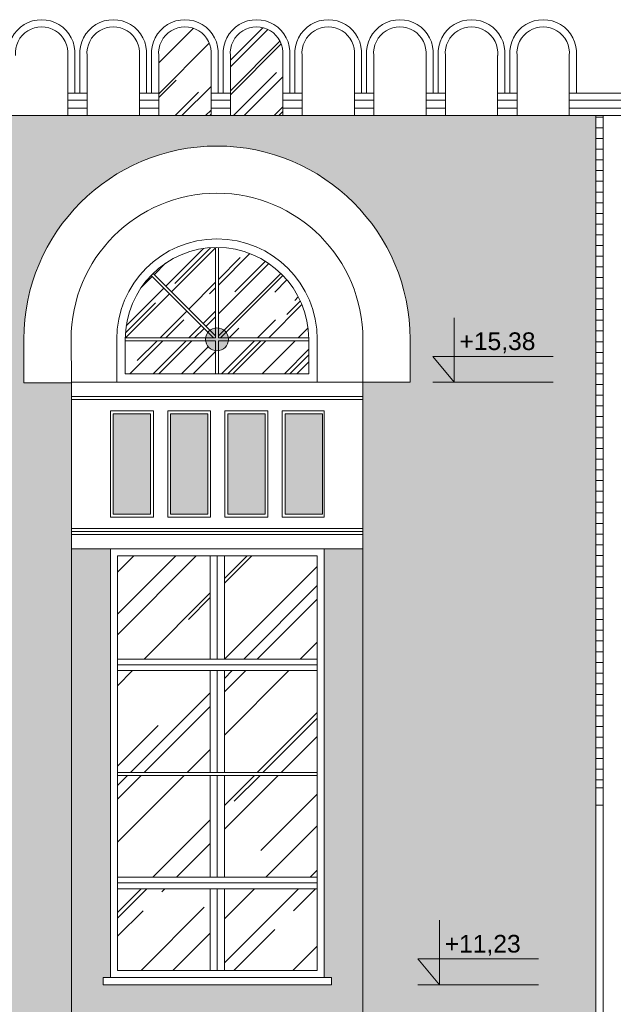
# Model space of a CAD drawing. Header units: millimetres. Extents: x -5254 to 173417, y -28809 to -6400.
# Tile 194 of 256: x 130181 to 130595, y -11438 to -10751. Entities that reach past the tile are written whole.
import ezdxf

# ---------------------------------------------------------------- set-up
doc = ezdxf.new("R2010")
doc.units = ezdxf.units.MM
for name, color, linetype, lineweight in [('mre_cegła', 7, 'Continuous', 5), ('mre_cienka', 7, 'Continuous', 15), ('mre_cienkie', 7, 'Continuous', 9), ('mre_drewno', 7, 'Continuous', 9), ('mre_koty', 7, 'Continuous', 13), ('mre_szyby', 7, 'Continuous', 13), ('mre_ściany', 7, 'Continuous', 20)]:
    doc.layers.add(name, color=color, linetype=linetype, lineweight=lineweight)
doc.styles.add('TABELKA', font='arial.ttf')
pattern_1 = [(45, (103332.984, -13352.699), (21.552615, 57.47364), [381, -50.8, 127, -25.4]), (45, (103347.89, -13319.83), (-41.847994, 5.92697), [76.2, -8.382, 152.4, -19.05]), (45, (103326.698, -13328.452), (81.36112, 105.428207), [203.2, -35.56, 101.6, -25.4])]
pattern_2 = [(0, (103332.984, -13352.699), (0, 7.451598), []), (90, (103332.984, -13352.699), (-11.176, 7.451598), [7.451598, -7.451598])]

# ---------------------------------------------------------------- blocks, each defined once
blk = doc.blocks.new('KOTA')
at = {"color": 0}
for p, q in [((0, 0), (0, 50)), ((-16.57, 20), (76.79, 20)), ((-16.57, 20), (0, 0))]:
    blk.add_line(p, q, dxfattribs=at)
at = {"color": 0, "style": 'TABELKA', "flags": 4}
blk.add_attdef('POZIOM', (1.41, 25), '', height=13.67, rotation=360, dxfattribs=at)

msp = doc.modelspace()

# ---------------------------------------------------------------- hatches: boundary and pattern name
at = {"layer": 'mre_cegła'}
h = msp.add_hatch(dxfattribs=at)
h.set_pattern_fill('AR-BRSTD', color=256, scale=0.11)
h.set_pattern_definition(pattern_2)
h.paths.add_polyline_path([(130041.35, -11298.63), (128879.35, -11298.63), (128879.35, -11806.13), (129286.16, -11806.13), (129271.25, -11788.13), (129286.16, -11788.13), (129286.16, -11806.13), (130041.35, -11806.13)])
h.paths.add_polyline_path([(129647.94, -11488.27), (129647.94, -11513.24), (129637.94, -11513.24), (129637.94, -11705.13), (129647.44, -11705.13), (129647.44, -11726.13), (129622.94, -11726.13), (129622.94, -11720.13), (129612.85, -11720.13), (129607.85, -11720.13), (129471.85, -11720.13), (129466.94, -11720.13), (129456.94, -11720.13), (129456.94, -11726.13), (129432.44, -11726.13), (129432.44, -11705.13), (129441.94, -11705.13), (129441.94, -11513.24), (129431.94, -11513.24), (129431.94, -11488.27, -0.343883)], flags=16)
h.paths.add_polyline_path([(129622.85, -11513.17), (129622.85, -11513.24, 0.326659), (129456.85, -11513.24), (129456.85, -11513.31, -0.32666)], flags=0)
h.paths.add_polyline_path([(129607.85, -11521.13), (129607.85, -11715.13), (129471.85, -11715.13), (129471.85, -11521.13, -0.294118)], flags=0)
h.paths.add_polyline_path([(129275.94, -11488.27), (129275.94, -11513.24), (129265.94, -11513.24), (129265.94, -11705.13), (129275.44, -11705.13), (129275.44, -11726.13), (129250.94, -11726.13), (129250.94, -11720.13), (129240.85, -11720.13), (129235.85, -11720.13), (129099.85, -11720.13), (129094.94, -11720.13), (129084.94, -11720.13), (129084.94, -11726.13), (129060.44, -11726.13), (129060.44, -11705.13), (129069.94, -11705.13), (129069.94, -11513.24), (129059.94, -11513.24), (129059.94, -11488.27, -0.343883)], flags=16)
h.paths.add_polyline_path([(129534.85, -11576.41), (129544.85, -11576.41), (129544.85, -11578.41), (129534.85, -11578.41)], flags=0)
h.paths.add_polyline_path([(129250.85, -11513.24, 0.326659), (129084.85, -11513.24), (129084.85, -11513.31, -0.32666), (129250.85, -11513.17)], flags=0)
h.paths.add_polyline_path([(129235.85, -11521.13), (129235.85, -11715.13), (129099.85, -11715.13), (129099.85, -11521.13, -0.294118)], flags=0)
h.paths.add_polyline_path([(129544.85, -11588.41), (129544.85, -11590.41), (129534.85, -11590.41), (129534.85, -11588.41)], flags=0)
h.paths.add_polyline_path([(129172.85, -11576.41), (129172.85, -11578.41), (129162.85, -11578.41), (129162.85, -11576.41)], flags=0)
h.paths.add_polyline_path([(129172.85, -11588.41), (129172.85, -11590.41), (129162.85, -11590.41), (129162.85, -11588.41)], flags=0)
h.paths.add_polyline_path([(129293.72, -11720.13), (129278.81, -11702.13), (129293.72, -11702.13)], flags=16)
h.paths.add_polyline_path([(129801.94, -11488.27, -0.343883), (130017.94, -11488.27), (130017.94, -11513.24), (130007.94, -11513.24), (130007.94, -11705.13), (130017.44, -11705.13), (130017.44, -11726.13), (129992.94, -11726.13), (129992.94, -11720.13), (129982.85, -11720.13), (129977.85, -11720.13), (129841.85, -11720.13), (129836.94, -11720.13), (129826.94, -11720.13), (129826.94, -11726.13), (129802.44, -11726.13), (129802.44, -11705.13), (129811.94, -11705.13), (129811.94, -11513.24), (129801.94, -11513.24)], flags=16)
h.paths.add_polyline_path([(129992.85, -11513.17), (129992.85, -11513.24, 0.326659), (129826.85, -11513.24), (129826.85, -11513.31, -0.32666)], flags=0)
h.paths.add_polyline_path([(129841.85, -11521.13, -0.294118), (129977.85, -11521.13), (129977.85, -11715.13), (129841.85, -11715.13)], flags=0)
h.paths.add_polyline_path([(129914.85, -11576.41), (129914.85, -11578.41), (129904.85, -11578.41), (129904.85, -11576.41)], flags=0)
h.paths.add_polyline_path([(129914.85, -11588.41), (129914.85, -11590.41), (129904.85, -11590.41), (129904.85, -11588.41)], flags=0)
h.paths.add_polyline_path([(131786.85, -11298.63), (130602.85, -11298.63), (130602.85, -11806.13), (131786.85, -11806.13)])
h.paths.add_polyline_path([(130864.44, -11488.27), (130864.44, -11513.24), (130854.44, -11513.24), (130854.44, -11705.13), (130863.94, -11705.13), (130863.94, -11726.13), (130839.44, -11726.13), (130839.44, -11720.13), (130829.35, -11720.13), (130824.35, -11720.13), (130688.35, -11720.13), (130683.44, -11720.13), (130673.44, -11720.13), (130673.44, -11726.13), (130648.94, -11726.13), (130648.94, -11705.13), (130658.44, -11705.13), (130658.44, -11513.24), (130648.44, -11513.24), (130648.44, -11488.27, -0.343883)], flags=16)
h.paths.add_polyline_path([(130839.35, -11513.17), (130839.35, -11513.24, 0.326659), (130673.35, -11513.24), (130673.35, -11513.31, -0.32666)], flags=0)
h.paths.add_polyline_path([(130824.35, -11521.13), (130824.35, -11715.13), (130688.35, -11715.13), (130688.35, -11521.13, -0.294118)], flags=0)
h.paths.add_polyline_path([(130751.35, -11576.41), (130761.35, -11576.41), (130761.35, -11578.41), (130751.35, -11578.41)], flags=0)
h.paths.add_polyline_path([(130761.35, -11588.41), (130761.35, -11590.41), (130751.35, -11590.41), (130751.35, -11588.41)], flags=0)
h.paths.add_polyline_path([(131018.44, -11488.27, -0.343883), (131234.44, -11488.27), (131234.44, -11513.24), (131224.44, -11513.24), (131224.44, -11705.13), (131233.94, -11705.13), (131233.94, -11726.13), (131209.44, -11726.13), (131209.44, -11720.13), (131199.35, -11720.13), (131194.35, -11720.13), (131058.35, -11720.13), (131053.44, -11720.13), (131043.44, -11720.13), (131043.44, -11726.13), (131018.94, -11726.13), (131018.94, -11705.13), (131028.44, -11705.13), (131028.44, -11513.24), (131018.44, -11513.24)], flags=16)
h.paths.add_polyline_path([(131209.35, -11513.17), (131209.35, -11513.24, 0.326659), (131043.35, -11513.24), (131043.35, -11513.31, -0.32666)], flags=0)
h.paths.add_polyline_path([(131058.35, -11521.13, -0.294118), (131194.35, -11521.13), (131194.35, -11715.13), (131058.35, -11715.13)], flags=0)
h.paths.add_polyline_path([(131131.35, -11576.41), (131131.35, -11578.41), (131121.35, -11578.41), (131121.35, -11576.41)], flags=0)
h.paths.add_polyline_path([(131131.35, -11588.41), (131131.35, -11590.41), (131121.35, -11590.41), (131121.35, -11588.41)], flags=0)
h.paths.add_polyline_path([(131390.44, -11488.27, -0.343883), (131606.44, -11488.27), (131606.44, -11513.24), (131596.44, -11513.24), (131596.44, -11705.13), (131605.94, -11705.13), (131605.94, -11726.13), (131581.44, -11726.13), (131581.44, -11720.13), (131571.35, -11720.13), (131566.35, -11720.13), (131430.35, -11720.13), (131425.44, -11720.13), (131415.44, -11720.13), (131415.44, -11726.13), (131390.94, -11726.13), (131390.94, -11705.13), (131400.44, -11705.13), (131400.44, -11513.24), (131390.44, -11513.24)], flags=16)
h.paths.add_polyline_path([(131581.35, -11513.17), (131581.35, -11513.24, 0.326659), (131415.35, -11513.24), (131415.35, -11513.31, -0.32666)], flags=0)
h.paths.add_polyline_path([(131430.35, -11521.13, -0.294118), (131566.35, -11521.13), (131566.35, -11715.13), (131430.35, -11715.13)], flags=0)
h.paths.add_polyline_path([(131503.35, -11576.41), (131503.35, -11578.41), (131493.35, -11578.41), (131493.35, -11576.41)], flags=0)
h.paths.add_polyline_path([(131503.35, -11588.41), (131503.35, -11590.41), (131493.35, -11590.41), (131493.35, -11588.41)], flags=0)
h.paths.add_polyline_path([(131616.52, -11699.63), (131631.43, -11699.63), (131631.43, -11717.63)], flags=16)
h.paths.add_polyline_path([(131608.96, -11785.63), (131623.87, -11785.63), (131623.87, -11803.63)], flags=16)
h.paths.add_polyline_path([(131786.85, -10817.96), (130602.85, -10817.96), (130602.85, -11286.63), (131786.85, -11286.63)])
h.paths.add_polyline_path([(130891.85, -11067.86), (130839.44, -11067.86), (130839.44, -11262.7), (130776.44, -11262.7), (130776.44, -11072.86), (130766.44, -11072.86), (130766.44, -11262.7, -0.256629), (130746.44, -11262.7), (130746.44, -11072.86), (130736.44, -11072.86), (130736.44, -11262.7), (130673.44, -11262.7), (130673.44, -11067.86), (130621.02, -11067.86, -0.552546), (130756.44, -11016.3, -0.552546)], flags=16)
h.paths.add_polyline_path([(131126.44, -11016.3, -0.552546), (131261.85, -11067.86), (131209.44, -11067.86), (131209.44, -11262.7), (131146.44, -11262.7), (131146.44, -11072.86), (131136.44, -11072.86), (131136.44, -11262.7, -0.256629), (131116.44, -11262.7), (131116.44, -11072.86), (131106.44, -11072.86), (131106.44, -11262.7), (131043.44, -11262.7), (131043.44, -11067.86), (130991.02, -11067.86, -0.552546)], flags=16)
h.paths.add_polyline_path([(131498.44, -11016.3, -0.552546), (131633.85, -11067.86), (131581.44, -11067.86), (131581.44, -11262.7), (131518.44, -11262.7), (131518.44, -11072.86), (131508.44, -11072.86), (131508.44, -11262.7, -0.256629), (131488.44, -11262.7), (131488.44, -11072.86), (131478.44, -11072.86), (131478.44, -11262.7), (131415.44, -11262.7), (131415.44, -11067.86), (131363.02, -11067.86, -0.552546)], flags=16)
h.paths.add_polyline_path([(131598.89, -11244.7), (131613.8, -11244.7), (131613.8, -11262.7)], flags=16)
h.paths.add_polyline_path([(130041.35, -10817.96), (128879.35, -10817.96), (128879.35, -11286.63), (130041.35, -11286.63), (130041.35, -11067.86), (129992.94, -11067.86), (129992.94, -11262.7), (129929.94, -11262.7), (129929.94, -11072.86), (129919.94, -11072.86), (129919.94, -11262.7, -0.256629), (129899.94, -11262.7), (129899.94, -11072.86), (129889.94, -11072.86), (129889.94, -11262.7), (129826.94, -11262.7), (129826.94, -11067.86), (129774.52, -11067.86, -0.552546), (129909.94, -11016.3, -0.498751), (130041.35, -11054.02)])
h.paths.add_polyline_path([(129675.35, -11067.86), (129622.94, -11067.86), (129622.94, -11262.7), (129559.94, -11262.7), (129559.94, -11072.86), (129549.94, -11072.86), (129549.94, -11262.7, -0.256629), (129529.94, -11262.7), (129529.94, -11072.86), (129519.94, -11072.86), (129519.94, -11262.7), (129456.94, -11262.7), (129456.94, -11067.86), (129404.52, -11067.86, -0.552546), (129539.94, -11016.3, -0.552546)], flags=16)
h.paths.add_polyline_path([(129303.35, -11067.86), (129250.94, -11067.86), (129250.94, -11262.7), (129187.94, -11262.7), (129187.94, -11072.86), (129177.94, -11072.86), (129177.94, -11262.7, -0.256629), (129157.94, -11262.7), (129157.94, -11072.86), (129147.94, -11072.86), (129147.94, -11262.7), (129084.94, -11262.7), (129084.94, -11067.86), (129032.52, -11067.86, -0.552546), (129167.94, -11016.3, -0.552546)], flags=16)
h.paths.add_polyline_path([(129283.3, -11244.7), (129283.3, -11262.7), (129268.39, -11244.7)], flags=16)
h.paths.add_polyline_path([(131293.65, -11270.26), (131358.87, -11270.26), (131358.87, -11248.08), (131293.65, -11248.08)], flags=24)
h.paths.add_polyline_path([(131613.84, -11246.33), (131679.06, -11246.33), (131679.06, -11224.15), (131613.84, -11224.15)], flags=24)
h.paths.add_polyline_path([(128963.15, -11270.26), (129028.37, -11270.26), (129028.37, -11248.08), (128963.15, -11248.08)], flags=24)
h.paths.add_polyline_path([(129283.34, -11246.33), (129348.56, -11246.33), (129348.56, -11224.15), (129283.34, -11224.15)], flags=24)
h = msp.add_hatch(dxfattribs=at)
h.set_pattern_fill('AR-BRSTD', color=256, scale=0.11)
h.set_pattern_definition(pattern_2)
h.paths.add_polyline_path([(130272.06, -11025.96), (130246.06, -11025.96), (130246.06, -11095.96), (130272.06, -11095.96)], flags=17)
h.paths.add_polyline_path([(130312.06, -11025.96), (130286.06, -11025.96), (130286.06, -11095.96), (130312.06, -11095.96)], flags=17)
h.paths.add_polyline_path([(130352.06, -11025.96), (130326.06, -11025.96), (130326.06, -11095.96), (130352.06, -11095.96)], flags=17)
h.paths.add_polyline_path([(130392.06, -11025.96), (130366.06, -11025.96), (130366.06, -11095.96), (130392.06, -11095.96)], flags=17)
h.paths.add_polyline_path([(130582.85, -10817.96), (130061.35, -10817.96), (130061.35, -11806.13), (130217.06, -11806.13), (130217.06, -11733.96), (130217.06, -11004.4), (130183.76, -11004.4), (130183.76, -10973.96, -1), (130453.19, -10973.96), (130453.19, -11003.96), (130420.35, -11003.96), (130420.35, -11733.96), (130420.35, -11806.13), (130582.85, -11806.13)])
h.paths.add_polyline_path([(130420.35, -11119.96), (130393.35, -11119.96), (130393.35, -11418.96), (130398.35, -11418.96), (130398.35, -11423.96), (130239.06, -11423.96), (130239.06, -11418.96), (130244.06, -11418.96), (130244.06, -11119.96), (130217.06, -11119.96), (130217.06, -11627.08, -0.099439), (130303.02, -11602.86), (130301.34, -11580.95, -0.038256), (130339.35, -11580.95), (130337.67, -11602.86, -0.095348), (130420.35, -11625.44)], flags=17)
h.paths.add_polyline_path([(130582.85, -11843.9), (130420.35, -11843.9), (130420.35, -11874.9), (130582.85, -11874.9)])
h.paths.add_polyline_path([(130582.85, -11905.9), (130420.35, -11905.9), (130420.35, -11936.9), (130582.85, -11936.9)])
h.paths.add_polyline_path([(130582.85, -11967.9), (130420.35, -11967.9), (130420.35, -11998.9), (130582.85, -11998.9)])
h.paths.add_polyline_path([(130582.85, -12029.9), (130420.35, -12029.9), (130420.35, -12060.9), (130582.85, -12060.9)])
h.paths.add_polyline_path([(130582.85, -12091.9), (130420.35, -12091.9), (130420.35, -12122.9), (130582.85, -12122.9)])
h.paths.add_polyline_path([(130582.85, -12153.9), (130420.35, -12153.9), (130420.35, -12184.9), (130582.85, -12184.9)])
h.paths.add_polyline_path([(130217.06, -12153.9), (130061.35, -12153.9), (130061.35, -12184.9), (130217.06, -12184.9)])
h.paths.add_polyline_path([(130217.06, -12091.9), (130061.35, -12091.9), (130061.35, -12122.9), (130217.06, -12122.9)])
h.paths.add_polyline_path([(130217.06, -12029.9), (130061.35, -12029.9), (130061.35, -12060.9), (130217.06, -12060.9)])
h.paths.add_polyline_path([(130217.06, -11967.9), (130061.35, -11967.9), (130061.35, -11998.9), (130217.06, -11998.9)])
h.paths.add_polyline_path([(130217.06, -11905.9), (130061.35, -11905.9), (130061.35, -11936.9), (130217.06, -11936.9)])
h.paths.add_polyline_path([(130217.06, -11843.9), (130061.35, -11843.9), (130061.35, -11874.9), (130217.06, -11874.9)])
at = {"layer": 'mre_cienka'}
h = msp.add_hatch(dxfattribs=at)
h.set_pattern_fill('AR-BRSTD', color=256, scale=0.11)
h.set_pattern_definition(pattern_2)
h.paths.add_polyline_path([(130587.85, -10817.96), (130582.85, -10817.96), (130582.85, -11286.63), (130587.85, -11286.63)])
at = {"layer": 'mre_drewno'}
h = msp.add_hatch(color=256, dxfattribs=at)
h.dxf.hatch_style = 1
h.paths.add_polyline_path([(130326.47, -10973.96), (130310.47, -10973.96, 1)])
h.paths.add_polyline_path([(130310.47, -10973.96), (130326.47, -10973.96, 1)])
at = {"layer": 'mre_szyby'}
h = msp.add_hatch(dxfattribs=at)
h.set_pattern_fill('AR-RROOF', color=256, angle=45)
h.set_pattern_definition(pattern_1)
h.paths.add_polyline_path([(130364.32, -10776.19, 1.09589), (130327.82, -10776.19), (130327.82, -10817.96), (130364.32, -10817.96)])
h.paths.add_polyline_path([(130314.32, -10776.19, 1.09589), (130277.82, -10776.19), (130277.82, -10817.96), (130314.32, -10817.96)])
h = msp.add_hatch(dxfattribs=at)
h.set_pattern_fill('AR-RROOF', color=256, angle=45)
h.set_pattern_definition(pattern_1)
h.paths.add_polyline_path([(130363.01, -10928, 0.190787), (130319.47, -10909.97), (130319.47, -10966.02, -0.134472), (130323.38, -10967.64)])
h.paths.add_polyline_path([(130317.47, -10909.97, 0.190787), (130273.94, -10928), (130313.57, -10967.64, -0.134472), (130317.47, -10966.02)])
h.paths.add_polyline_path([(130272.52, -10929.42, 0.190818), (130254.48, -10972.96), (130310.54, -10972.96, -0.134503), (130312.16, -10969.05)])
h.paths.add_polyline_path([(130310.54, -10974.96), (130254.47, -10974.96), (130254.47, -10997.96), (130317.47, -10997.96), (130317.47, -10981.9, -0.342564)])
h.paths.add_polyline_path([(130382.47, -10974.96), (130326.41, -10974.96, -0.342564), (130319.47, -10981.9), (130319.47, -10997.96), (130382.47, -10997.96)])
h.paths.add_polyline_path([(130364.43, -10929.42), (130324.79, -10969.05, -0.134503), (130326.41, -10972.96), (130382.47, -10972.96, 0.190818)])
h = msp.add_hatch(dxfattribs=at)
h.set_pattern_fill('AR-RROOF', color=256, angle=45)
h.set_pattern_definition(pattern_1)
h.paths.add_polyline_path([(129147.94, -11059.06, 0.47619), (129084.94, -11059.06), (129084.94, -11086.58), (129147.94, -11086.58)])
h.paths.add_polyline_path([(129147.94, -11091.58), (129084.94, -11091.58), (129084.94, -11173.87), (129147.94, -11173.87)])
h.paths.add_polyline_path([(129147.94, -11178.87), (129084.94, -11178.87), (129084.94, -11262.7), (129147.94, -11262.7)])
h.paths.add_polyline_path([(129250.94, -11178.87), (129187.94, -11178.87), (129187.94, -11262.7), (129250.94, -11262.7)])
h.paths.add_polyline_path([(129250.94, -11091.58), (129187.94, -11091.58), (129187.94, -11173.87), (129250.94, -11173.87)])
h.paths.add_polyline_path([(129250.94, -11059.06, 0.47619), (129187.94, -11059.06), (129187.94, -11086.58), (129250.94, -11086.58)])
h.paths.add_polyline_path([(129519.94, -11059.06, 0.47619), (129456.94, -11059.06), (129456.94, -11086.58), (129519.94, -11086.58)])
h.paths.add_polyline_path([(129519.94, -11091.58), (129456.94, -11091.58), (129456.94, -11173.87), (129519.94, -11173.87)])
h.paths.add_polyline_path([(129519.94, -11178.87), (129456.94, -11178.87), (129456.94, -11262.7), (129519.94, -11262.7)])
h.paths.add_polyline_path([(129622.94, -11178.87), (129559.94, -11178.87), (129559.94, -11262.7), (129622.94, -11262.7)])
h.paths.add_polyline_path([(129622.94, -11091.58), (129559.94, -11091.58), (129559.94, -11173.87), (129622.94, -11173.87)])
h.paths.add_polyline_path([(129559.94, -11059.06), (129559.94, -11086.58), (129622.94, -11086.58), (129622.94, -11059.06, 0.47619)])
h.paths.add_polyline_path([(129992.94, -11059.06, 0.47619), (129929.94, -11059.06), (129929.94, -11086.58), (129992.94, -11086.58)])
h.paths.add_polyline_path([(129889.94, -11059.06, 0.47619), (129826.94, -11059.06), (129826.94, -11086.58), (129889.94, -11086.58)])
h.paths.add_polyline_path([(129889.94, -11091.58), (129826.94, -11091.58), (129826.94, -11173.87), (129889.94, -11173.87)])
h.paths.add_polyline_path([(129992.94, -11091.58), (129929.94, -11091.58), (129929.94, -11173.87), (129992.94, -11173.87)])
h.paths.add_polyline_path([(129889.94, -11178.87), (129826.94, -11178.87), (129826.94, -11262.7), (129889.94, -11262.7)])
h.paths.add_polyline_path([(129992.94, -11178.87), (129929.94, -11178.87), (129929.94, -11262.7), (129992.94, -11262.7)])
h.paths.add_polyline_path([(129235.85, -11521.13, 0.133862), (129172.85, -11501.23), (129172.85, -11576.41), (129235.85, -11576.41)])
h.paths.add_polyline_path([(129162.85, -11501.23, 0.133862), (129099.85, -11521.13), (129099.85, -11576.41), (129162.85, -11576.41)])
h.paths.add_polyline_path([(129162.85, -11590.41), (129099.85, -11590.41), (129099.85, -11644.69), (129162.85, -11644.69)])
h.paths.add_polyline_path([(129162.85, -11663.71), (129162.85, -11649.69), (129099.85, -11649.69), (129099.85, -11715.13), (129162.85, -11715.13)])
h.paths.add_polyline_path([(129235.85, -11649.69), (129172.85, -11649.69), (129172.85, -11663.71), (129172.85, -11715.13), (129235.85, -11715.13)])
h.paths.add_polyline_path([(129235.85, -11590.41), (129172.85, -11590.41), (129172.85, -11644.69), (129235.85, -11644.69)])
h.paths.add_polyline_path([(129607.85, -11521.13, 0.133862), (129544.85, -11501.23), (129544.85, -11576.41), (129607.85, -11576.41)])
h.paths.add_polyline_path([(129534.85, -11501.23, 0.133862), (129471.85, -11521.13), (129471.85, -11576.41), (129534.85, -11576.41)])
h.paths.add_polyline_path([(129534.85, -11590.41), (129471.85, -11590.41), (129471.85, -11644.69), (129534.85, -11644.69)])
h.paths.add_polyline_path([(129607.85, -11590.41), (129544.85, -11590.41), (129544.85, -11644.69), (129607.85, -11644.69)])
h.paths.add_polyline_path([(129534.85, -11663.71), (129534.85, -11649.69), (129471.85, -11649.69), (129471.85, -11715.13), (129534.85, -11715.13)])
h.paths.add_polyline_path([(129607.85, -11649.69), (129544.85, -11649.69), (129544.85, -11663.71), (129544.85, -11715.13), (129607.85, -11715.13)])
h.paths.add_polyline_path([(129904.85, -11501.23, 0.133862), (129841.85, -11521.13), (129841.85, -11576.41), (129904.85, -11576.41)])
h.paths.add_polyline_path([(129977.85, -11521.13, 0.133862), (129914.85, -11501.23), (129914.85, -11576.41), (129977.85, -11576.41)])
h.paths.add_polyline_path([(129904.85, -11590.41), (129841.85, -11590.41), (129841.85, -11644.69), (129904.85, -11644.69)])
h.paths.add_polyline_path([(129977.85, -11590.41), (129914.85, -11590.41), (129914.85, -11644.69), (129977.85, -11644.69)])
h.paths.add_polyline_path([(129904.85, -11663.71), (129904.85, -11649.69), (129841.85, -11649.69), (129841.85, -11715.13), (129904.85, -11715.13)])
h.paths.add_polyline_path([(129977.85, -11649.69), (129914.85, -11649.69), (129914.85, -11663.71), (129914.85, -11715.13), (129977.85, -11715.13)])
h.paths.add_polyline_path([(129162.85, -11919.23, 0.133862), (129099.85, -11939.13), (129099.85, -11994.41), (129162.85, -11994.41)])
h.paths.add_polyline_path([(129235.85, -11939.13, 0.133862), (129172.85, -11919.23), (129172.85, -11994.41), (129235.85, -11994.41)])
h.paths.add_polyline_path([(129162.85, -12008.41), (129099.85, -12008.41), (129099.85, -12062.69), (129162.85, -12062.69)])
h.paths.add_polyline_path([(129235.85, -12008.41), (129172.85, -12008.41), (129172.85, -12062.69), (129235.85, -12062.69)])
h.paths.add_polyline_path([(129162.85, -12081.71), (129162.85, -12067.69), (129099.85, -12067.69), (129099.85, -12133.13), (129162.85, -12133.13)])
h.paths.add_polyline_path([(129235.85, -12067.69), (129172.85, -12067.69), (129172.85, -12081.71), (129172.85, -12133.13), (129235.85, -12133.13)])
h.paths.add_polyline_path([(129534.85, -11919.23, 0.133862), (129471.85, -11939.13), (129471.85, -11994.41), (129534.85, -11994.41)])
h.paths.add_polyline_path([(129607.85, -11939.13, 0.133862), (129544.85, -11919.23), (129544.85, -11994.41), (129607.85, -11994.41)])
h.paths.add_polyline_path([(129534.85, -12008.41), (129471.85, -12008.41), (129471.85, -12062.69), (129534.85, -12062.69)])
h.paths.add_polyline_path([(129607.85, -12008.41), (129544.85, -12008.41), (129544.85, -12062.69), (129607.85, -12062.69)])
h.paths.add_polyline_path([(129534.85, -12081.71), (129534.85, -12067.69), (129471.85, -12067.69), (129471.85, -12133.13), (129534.85, -12133.13)])
h.paths.add_polyline_path([(129607.85, -12067.69), (129544.85, -12067.69), (129544.85, -12081.71), (129544.85, -12133.13), (129607.85, -12133.13)])
h.paths.add_polyline_path([(129904.85, -11919.23, 0.133862), (129841.85, -11939.13), (129841.85, -11994.41), (129904.85, -11994.41)])
h.paths.add_polyline_path([(129977.85, -11939.13, 0.133862), (129914.85, -11919.23), (129914.85, -11994.41), (129977.85, -11994.41)])
h.paths.add_polyline_path([(129904.85, -12008.41), (129841.85, -12008.41), (129841.85, -12062.69), (129904.85, -12062.69)])
h.paths.add_polyline_path([(129977.85, -12008.41), (129914.85, -12008.41), (129914.85, -12062.69), (129977.85, -12062.69)])
h.paths.add_polyline_path([(129904.85, -12081.71), (129904.85, -12067.69), (129841.85, -12067.69), (129841.85, -12133.13), (129904.85, -12133.13)])
h.paths.add_polyline_path([(129977.85, -12067.69), (129914.85, -12067.69), (129914.85, -12081.71), (129914.85, -12133.13), (129977.85, -12133.13)])
h.paths.add_polyline_path([(129162.85, -12338.26, 0.153939), (129109.85, -12358.13), (129109.85, -12413.41), (129162.85, -12413.41)])
h.paths.add_polyline_path([(129225.85, -12358.13, 0.153939), (129172.85, -12338.26), (129172.85, -12413.41), (129225.85, -12413.41)])
h.paths.add_polyline_path([(129162.85, -12427.41), (129109.85, -12427.41), (129109.85, -12481.69), (129162.85, -12481.69)])
h.paths.add_polyline_path([(129225.85, -12427.41), (129172.85, -12427.41), (129172.85, -12481.69), (129225.85, -12481.69)])
h.paths.add_polyline_path([(129162.85, -12500.71), (129162.85, -12486.69), (129109.85, -12486.69), (129109.85, -12552.13), (129162.85, -12552.13)])
h.paths.add_polyline_path([(129225.85, -12486.69), (129172.85, -12486.69), (129172.85, -12500.71), (129172.85, -12552.13), (129225.85, -12552.13)])
h.paths.add_polyline_path([(129534.85, -12338.26, 0.153939), (129481.85, -12358.13), (129481.85, -12413.41), (129534.85, -12413.41)])
h.paths.add_polyline_path([(129597.85, -12358.13, 0.153939), (129544.85, -12338.26), (129544.85, -12413.41), (129597.85, -12413.41)])
h.paths.add_polyline_path([(129534.85, -12427.41), (129481.85, -12427.41), (129481.85, -12481.69), (129534.85, -12481.69)])
h.paths.add_polyline_path([(129597.85, -12427.41), (129544.85, -12427.41), (129544.85, -12481.69), (129597.85, -12481.69)])
h.paths.add_polyline_path([(129534.85, -12500.71), (129534.85, -12486.69), (129481.85, -12486.69), (129481.85, -12552.13), (129534.85, -12552.13)])
h.paths.add_polyline_path([(129597.85, -12486.69), (129544.85, -12486.69), (129544.85, -12500.71), (129544.85, -12552.13), (129597.85, -12552.13)])
h.paths.add_polyline_path([(129904.85, -12338.26, 0.153939), (129851.85, -12358.13), (129851.85, -12413.41), (129904.85, -12413.41)])
h.paths.add_polyline_path([(129967.85, -12358.13, 0.153939), (129914.85, -12338.26), (129914.85, -12413.41), (129967.85, -12413.41)])
h.paths.add_polyline_path([(129904.85, -12427.41), (129851.85, -12427.41), (129851.85, -12481.69), (129904.85, -12481.69)])
h.paths.add_polyline_path([(129967.85, -12427.41), (129914.85, -12427.41), (129914.85, -12481.69), (129967.85, -12481.69)])
h.paths.add_polyline_path([(129904.85, -12500.71), (129904.85, -12486.69), (129851.85, -12486.69), (129851.85, -12552.13), (129904.85, -12552.13)])
h.paths.add_polyline_path([(129967.85, -12486.69), (129914.85, -12486.69), (129914.85, -12500.71), (129914.85, -12552.13), (129967.85, -12552.13)])
h.paths.add_polyline_path([(130814.35, -12486.69), (130761.35, -12486.69), (130761.35, -12500.71), (130761.35, -12552.13), (130814.35, -12552.13)])
h.paths.add_polyline_path([(130751.35, -12500.71), (130751.35, -12486.69), (130698.35, -12486.69), (130698.35, -12552.13), (130751.35, -12552.13)])
h.paths.add_polyline_path([(130751.35, -12427.41), (130698.35, -12427.41), (130698.35, -12481.69), (130751.35, -12481.69)])
h.paths.add_polyline_path([(130814.35, -12427.41), (130761.35, -12427.41), (130761.35, -12481.69), (130814.35, -12481.69)])
h.paths.add_polyline_path([(130814.35, -12358.13, 0.153939), (130761.35, -12338.26), (130761.35, -12413.41), (130814.35, -12413.41)])
h.paths.add_polyline_path([(130751.35, -12338.26, 0.153939), (130698.35, -12358.13), (130698.35, -12413.41), (130751.35, -12413.41)])
h = msp.add_hatch(dxfattribs=at)
h.set_pattern_fill('AR-RROOF', color=256, scale=2.2, angle=45)
h.set_pattern_definition([(45, (89752.366, -21761.19), (47.41575, 126.442006), [838.2, -111.76, 279.4, -55.88]), (45, (89785.16, -21688.88), (-92.06559, 13.03933), [167.64, -18.4404, 335.28, -41.91]), (45, (89738.536, -21707.846), (178.994465, 231.942055), [447.04, -78.232, 223.52, -55.88])])
h.paths.add_polyline_path([(130313.7, -11413.96), (130313.7, -11356.96), (130249.06, -11356.96), (130249.06, -11413.96)])
h.paths.add_polyline_path([(130388.35, -11356.96), (130323.7, -11356.96), (130323.7, -11413.96), (130388.35, -11413.96)])
h.paths.add_polyline_path([(130388.35, -11348.96), (130388.35, -11277.96), (130323.7, -11277.96), (130323.7, -11348.96)])
h.paths.add_polyline_path([(130313.7, -11277.96), (130249.06, -11277.96), (130249.06, -11348.96), (130313.7, -11348.96)])
h.paths.add_polyline_path([(130313.7, -11204.96), (130249.06, -11204.96), (130249.06, -11275.96), (130313.7, -11275.96)])
h.paths.add_polyline_path([(130388.35, -11204.96), (130323.7, -11204.96), (130323.7, -11275.96), (130388.35, -11275.96)])
h.paths.add_polyline_path([(130313.7, -11124.96), (130249.06, -11124.96), (130249.06, -11196.96), (130313.7, -11196.96)])
h.paths.add_polyline_path([(130323.7, -11196.96), (130388.35, -11196.96), (130388.35, -11124.96), (130323.7, -11124.96)])

# ---------------------------------------------------------------- linework, layer by layer
at = {"layer": 'mre_cienka'}
msp.add_lwpolyline([(130587.85, -11713.96), (130587.85, -10817.96)], dxfattribs=at)
at = {"layer": 'mre_cienkie'}
for p, q in [((130183.76, -10973.96), (130183.76, -11004.4)), ((130216.67, -10973.96), (130217.06, -11003.96)), ((130420.28, -10973.96), (130420.35, -11003.96)), ((130453.19, -11003.96), (130453.19, -10973.96)), ((130183.76, -11004.4), (130217.06, -11004.4)), ((130217.06, -11003.96), (130420.35, -11003.96)), ((130420.35, -11003.96), (130453.19, -11003.96)), ((130469.01, -11003.96), (130553.02, -11003.96)), ((130217.06, -11013.96), (130420.35, -11013.96)), ((130217.06, -11015.96), (130420.35, -11015.96)), ((130244.06, -11097.96), (130244.06, -11023.96)), ((130244.06, -11023.96), (130274.06, -11023.96)), ((130246.06, -11095.96), (130246.06, -11025.96)), ((130246.06, -11025.96), (130272.06, -11025.96)), ((130272.06, -11095.96), (130272.06, -11025.96)), ((130274.06, -11097.96), (130274.06, -11023.96)), ((130284.06, -11097.96), (130284.06, -11023.96)), ((130284.06, -11023.96), (130314.06, -11023.96)), ((130286.06, -11095.96), (130286.06, -11025.96)), ((130286.06, -11025.96), (130312.06, -11025.96)), ((130312.06, -11095.96), (130312.06, -11025.96)), ((130314.06, -11097.96), (130314.06, -11023.96)), ((130324.06, -11097.96), (130324.06, -11023.96)), ((130324.06, -11023.96), (130354.06, -11023.96)), ((130326.06, -11095.96), (130326.06, -11025.96)), ((130326.06, -11025.96), (130352.06, -11025.96)), ((130352.06, -11095.96), (130352.06, -11025.96)), ((130354.06, -11097.96), (130354.06, -11023.96)), ((130364.06, -11097.96), (130364.06, -11023.96)), ((130364.06, -11023.96), (130393.35, -11023.96)), ((130366.06, -11095.96), (130366.06, -11025.96)), ((130366.06, -11025.96), (130392.06, -11025.96)), ((130392.06, -11095.96), (130392.06, -11025.96)), ((130393.35, -11097.96), (130393.35, -11023.96)), ((130244.06, -11097.96), (130274.06, -11097.96)), ((130246.06, -11095.96), (130272.06, -11095.96)), ((130284.06, -11097.96), (130314.06, -11097.96)), ((130286.06, -11095.96), (130312.06, -11095.96)), ((130324.06, -11097.96), (130354.06, -11097.96)), ((130326.06, -11095.96), (130352.06, -11095.96)), ((130364.06, -11097.96), (130393.35, -11097.96)), ((130366.06, -11095.96), (130392.06, -11095.96)), ((130217.06, -11105.96), (130420.35, -11105.96)), ((130217.06, -11107.96), (130420.35, -11107.96)), ((130217.06, -11109.96), (130420.35, -11109.96)), ((130217.06, -11119.96), (130420.35, -11119.96)), ((130239.06, -11418.96), (130244.06, -11418.96)), ((130239.06, -11418.96), (130239.06, -11423.96)), ((130393.35, -11418.96), (130398.35, -11418.96)), ((130398.35, -11418.96), (130398.35, -11423.96)), ((130398.35, -11423.96), (130239.06, -11423.96)), ((130458.72, -11423.96), (130542.73, -11423.96))]:
    msp.add_line(p, q, dxfattribs=at)
for points in [[(130214.32, -10776.19), (130214.32, -10817.96)], [(130219.32, -10776.19), (130219.32, -10802.29)], [(130219.32, -10776.19), (130219.32, -10802.29)], [(130222.82, -10776.19), (130222.82, -10802.29)], [(130222.82, -10776.19), (130222.82, -10802.29)], [(130227.82, -10817.96), (130227.82, -10776.19)], [(130227.82, -10817.96), (130227.82, -10776.19)], [(130264.32, -10776.19), (130264.32, -10817.96)], [(130264.32, -10776.19), (130264.32, -10817.96)], [(130269.32, -10776.19), (130269.32, -10802.29)], [(130269.32, -10776.19), (130269.32, -10802.29)], [(130272.82, -10776.19), (130272.82, -10802.29)], [(130277.82, -10817.96), (130277.82, -10776.19)], [(130314.32, -10776.19), (130314.32, -10817.96)], [(130314.32, -10776.19), (130314.32, -10817.96)], [(130319.32, -10776.19), (130319.32, -10802.29)], [(130319.32, -10776.19), (130319.32, -10802.29)], [(130322.82, -10776.19), (130322.82, -10802.29)], [(130322.82, -10776.19), (130322.82, -10802.29)], [(130327.82, -10817.96), (130327.82, -10776.19)], [(130327.82, -10817.96), (130327.82, -10776.19)], [(130364.32, -10776.19), (130364.32, -10817.96)], [(130364.32, -10776.19), (130364.32, -10817.96)], [(130369.32, -10776.19), (130369.32, -10802.29)], [(130369.32, -10776.19), (130369.32, -10802.29)], [(130372.82, -10776.19), (130372.82, -10802.29)], [(130377.82, -10817.96), (130377.82, -10776.19)], [(130414.32, -10776.19), (130414.32, -10817.96)], [(130419.32, -10776.19), (130419.32, -10802.29)], [(130419.32, -10776.19), (130419.32, -10802.29)], [(130422.82, -10776.19), (130422.82, -10802.29)], [(130422.82, -10776.19), (130422.82, -10802.29)], [(130427.82, -10817.96), (130427.82, -10776.19)], [(130427.82, -10817.96), (130427.82, -10776.19)], [(130464.32, -10776.19), (130464.32, -10817.96)], [(130464.32, -10776.19), (130464.32, -10817.96)], [(130469.32, -10776.19), (130469.32, -10802.29)], [(130469.32, -10776.19), (130469.32, -10802.29)], [(130472.82, -10776.19), (130472.82, -10802.29)], [(130477.82, -10817.96), (130477.82, -10776.19)], [(130514.32, -10776.19), (130514.32, -10817.96)], [(130514.32, -10776.19), (130514.32, -10817.96)], [(130519.32, -10776.19), (130519.32, -10802.29)], [(130519.32, -10776.19), (130519.32, -10802.29)], [(130522.82, -10776.19), (130522.82, -10802.29)], [(130522.82, -10776.19), (130522.82, -10802.29)], [(130527.82, -10817.96), (130527.82, -10776.19)], [(130527.82, -10817.96), (130527.82, -10776.19)], [(130564.32, -10776.19), (130564.32, -10817.96)], [(130564.32, -10776.19), (130564.32, -10817.96)], [(130569.32, -10776.19), (130569.32, -10802.29)], [(130569.32, -10776.19), (130569.32, -10802.29)], [(130214.32, -10802.29), (130214.32, -10817.96)], [(130214.32, -10802.29), (130214.32, -10817.96)], [(130214.32, -10802.29), (130214.32, -10817.96)], [(130214.32, -10802.29), (130214.32, -10817.96)], [(130214.32, -10802.29), (130214.32, -10817.96)], [(130219.32, -10802.29), (130214.32, -10802.29)], [(130219.32, -10802.29), (130222.82, -10802.29)], [(130219.32, -10802.29), (130222.82, -10802.29)], [(130222.82, -10802.29), (130227.82, -10802.29)], [(130222.82, -10802.29), (130227.82, -10802.29)], [(130264.32, -10802.29), (130264.32, -10817.96)], [(130264.32, -10802.29), (130264.32, -10817.96)], [(130264.32, -10802.29), (130264.32, -10817.96)], [(130264.32, -10802.29), (130264.32, -10817.96)], [(130264.32, -10802.29), (130264.32, -10817.96)], [(130269.32, -10802.29), (130264.32, -10802.29)], [(130264.32, -10802.29), (130264.32, -10817.96)], [(130264.32, -10802.29), (130264.32, -10817.96)], [(130264.32, -10802.29), (130264.32, -10817.96)], [(130264.32, -10802.29), (130264.32, -10817.96)], [(130264.32, -10802.29), (130264.32, -10817.96)], [(130269.32, -10802.29), (130264.32, -10802.29)], [(130269.32, -10802.29), (130272.82, -10802.29)], [(130272.82, -10802.29), (130277.82, -10802.29)], [(130314.32, -10802.29), (130314.32, -10817.96)], [(130314.32, -10802.29), (130314.32, -10817.96)], [(130314.32, -10802.29), (130314.32, -10817.96)], [(130314.32, -10802.29), (130314.32, -10817.96)], [(130314.32, -10802.29), (130314.32, -10817.96)], [(130319.32, -10802.29), (130314.32, -10802.29)], [(130314.32, -10802.29), (130314.32, -10817.96)], [(130314.32, -10802.29), (130314.32, -10817.96)], [(130314.32, -10802.29), (130314.32, -10817.96)], [(130314.32, -10802.29), (130314.32, -10817.96)], [(130314.32, -10802.29), (130314.32, -10817.96)], [(130319.32, -10802.29), (130314.32, -10802.29)], [(130319.32, -10802.29), (130322.82, -10802.29)], [(130319.32, -10802.29), (130322.82, -10802.29)], [(130322.82, -10802.29), (130327.82, -10802.29)], [(130322.82, -10802.29), (130327.82, -10802.29)], [(130364.32, -10802.29), (130364.32, -10817.96)], [(130364.32, -10802.29), (130364.32, -10817.96)], [(130364.32, -10802.29), (130364.32, -10817.96)], [(130364.32, -10802.29), (130364.32, -10817.96)], [(130364.32, -10802.29), (130364.32, -10817.96)], [(130369.32, -10802.29), (130364.32, -10802.29)], [(130364.32, -10802.29), (130364.32, -10817.96)], [(130364.32, -10802.29), (130364.32, -10817.96)], [(130364.32, -10802.29), (130364.32, -10817.96)], [(130364.32, -10802.29), (130364.32, -10817.96)], [(130364.32, -10802.29), (130364.32, -10817.96)], [(130369.32, -10802.29), (130364.32, -10802.29)], [(130369.32, -10802.29), (130372.82, -10802.29)], [(130372.82, -10802.29), (130377.82, -10802.29)], [(130414.32, -10802.29), (130414.32, -10817.96)], [(130414.32, -10802.29), (130414.32, -10817.96)], [(130414.32, -10802.29), (130414.32, -10817.96)], [(130414.32, -10802.29), (130414.32, -10817.96)], [(130414.32, -10802.29), (130414.32, -10817.96)], [(130419.32, -10802.29), (130414.32, -10802.29)], [(130419.32, -10802.29), (130422.82, -10802.29)], [(130419.32, -10802.29), (130422.82, -10802.29)], [(130422.82, -10802.29), (130427.82, -10802.29)], [(130422.82, -10802.29), (130427.82, -10802.29)], [(130464.32, -10802.29), (130464.32, -10817.96)], [(130464.32, -10802.29), (130464.32, -10817.96)], [(130464.32, -10802.29), (130464.32, -10817.96)], [(130464.32, -10802.29), (130464.32, -10817.96)], [(130464.32, -10802.29), (130464.32, -10817.96)], [(130469.32, -10802.29), (130464.32, -10802.29)], [(130464.32, -10802.29), (130464.32, -10817.96)], [(130464.32, -10802.29), (130464.32, -10817.96)], [(130464.32, -10802.29), (130464.32, -10817.96)], [(130464.32, -10802.29), (130464.32, -10817.96)], [(130464.32, -10802.29), (130464.32, -10817.96)], [(130469.32, -10802.29), (130464.32, -10802.29)], [(130469.32, -10802.29), (130472.82, -10802.29)], [(130472.82, -10802.29), (130477.82, -10802.29)], [(130514.32, -10802.29), (130514.32, -10817.96)], [(130514.32, -10802.29), (130514.32, -10817.96)], [(130514.32, -10802.29), (130514.32, -10817.96)], [(130514.32, -10802.29), (130514.32, -10817.96)], [(130514.32, -10802.29), (130514.32, -10817.96)], [(130519.32, -10802.29), (130514.32, -10802.29)], [(130514.32, -10802.29), (130514.32, -10817.96)], [(130514.32, -10802.29), (130514.32, -10817.96)], [(130514.32, -10802.29), (130514.32, -10817.96)], [(130514.32, -10802.29), (130514.32, -10817.96)], [(130514.32, -10802.29), (130514.32, -10817.96)], [(130519.32, -10802.29), (130514.32, -10802.29)], [(130519.32, -10802.29), (130522.82, -10802.29)], [(130519.32, -10802.29), (130522.82, -10802.29)], [(130522.82, -10802.29), (130527.82, -10802.29)], [(130522.82, -10802.29), (130527.82, -10802.29)], [(130564.32, -10802.29), (130564.32, -10817.96)], [(130564.32, -10802.29), (130564.32, -10817.96)], [(130564.32, -10802.29), (130564.32, -10817.96)], [(130564.32, -10802.29), (130564.32, -10817.96)], [(130564.32, -10802.29), (130564.32, -10817.96)], [(130569.32, -10802.29), (130564.32, -10802.29)], [(130564.32, -10802.29), (130564.32, -10817.96)], [(130564.32, -10802.29), (130564.32, -10817.96)], [(130564.32, -10802.29), (130564.32, -10817.96)], [(130564.32, -10802.29), (130564.32, -10817.96)], [(130564.32, -10802.29), (130564.32, -10817.96)], [(130569.32, -10802.29), (130564.32, -10802.29)], [(130569.32, -10802.29), (130581.32, -10802.29)], [(130581.32, -10802.29), (130591.78, -10802.29)], [(130603.28, -10802.29), (130591.78, -10802.29)], [(130214.32, -10807.29), (130227.82, -10807.29)], [(130264.32, -10807.29), (130277.82, -10807.29)], [(130314.32, -10807.29), (130327.82, -10807.29)], [(130314.32, -10807.29), (130327.82, -10807.29)], [(130364.32, -10807.29), (130377.82, -10807.29)], [(130414.32, -10807.29), (130427.82, -10807.29)], [(130464.32, -10807.29), (130477.82, -10807.29)], [(130514.32, -10807.29), (130527.82, -10807.29)], [(130514.32, -10807.29), (130527.82, -10807.29)], [(130564.32, -10807.29), (130591.78, -10807.29)], [(130591.78, -10807.29), (130611.78, -10807.29)], [(130214.32, -10812.96), (130227.82, -10812.96)], [(130264.32, -10812.96), (130277.82, -10812.96)], [(130314.32, -10812.96), (130327.82, -10812.96)], [(130314.32, -10812.96), (130327.82, -10812.96)], [(130364.32, -10812.96), (130377.82, -10812.96)], [(130414.32, -10812.96), (130427.82, -10812.96)], [(130464.32, -10812.96), (130477.82, -10812.96)], [(130514.32, -10812.96), (130527.82, -10812.96)], [(130514.32, -10812.96), (130527.82, -10812.96)], [(130564.32, -10812.96), (130591.78, -10812.96)], [(130591.78, -10812.96), (130611.78, -10812.96)], [(130208.22, -10817.96), (128879.35, -10817.96)], [(128879.35, -10817.96), (131786.85, -10817.96)], [(130219.32, -10817.96), (130214.32, -10817.96)], [(130219.32, -10817.96), (130214.32, -10817.96)], [(130219.32, -10817.96), (130214.32, -10817.96)], [(130222.82, -10817.96), (130227.82, -10817.96)], [(130222.82, -10817.96), (130227.82, -10817.96)], [(130269.32, -10817.96), (130264.32, -10817.96)], [(130269.32, -10817.96), (130264.32, -10817.96)], [(130269.32, -10817.96), (130264.32, -10817.96)], [(130269.32, -10817.96), (130264.32, -10817.96)], [(130269.32, -10817.96), (130264.32, -10817.96)], [(130269.32, -10817.96), (130264.32, -10817.96)], [(130272.82, -10817.96), (130277.82, -10817.96)], [(130319.32, -10817.96), (130314.32, -10817.96)], [(130319.32, -10817.96), (130314.32, -10817.96)], [(130319.32, -10817.96), (130314.32, -10817.96)], [(130319.32, -10817.96), (130314.32, -10817.96)], [(130319.32, -10817.96), (130314.32, -10817.96)], [(130319.32, -10817.96), (130314.32, -10817.96)], [(130322.82, -10817.96), (130327.82, -10817.96)], [(130322.82, -10817.96), (130327.82, -10817.96)], [(130369.32, -10817.96), (130364.32, -10817.96)], [(130369.32, -10817.96), (130364.32, -10817.96)], [(130369.32, -10817.96), (130364.32, -10817.96)], [(130369.32, -10817.96), (130364.32, -10817.96)], [(130369.32, -10817.96), (130364.32, -10817.96)], [(130369.32, -10817.96), (130364.32, -10817.96)], [(130372.82, -10817.96), (130377.82, -10817.96)], [(130419.32, -10817.96), (130414.32, -10817.96)], [(130419.32, -10817.96), (130414.32, -10817.96)], [(130419.32, -10817.96), (130414.32, -10817.96)], [(130422.82, -10817.96), (130427.82, -10817.96)], [(130422.82, -10817.96), (130427.82, -10817.96)], [(130469.32, -10817.96), (130464.32, -10817.96)], [(130469.32, -10817.96), (130464.32, -10817.96)], [(130469.32, -10817.96), (130464.32, -10817.96)], [(130469.32, -10817.96), (130464.32, -10817.96)], [(130469.32, -10817.96), (130464.32, -10817.96)], [(130469.32, -10817.96), (130464.32, -10817.96)], [(130472.82, -10817.96), (130477.82, -10817.96)], [(130519.32, -10817.96), (130514.32, -10817.96)], [(130519.32, -10817.96), (130514.32, -10817.96)], [(130519.32, -10817.96), (130514.32, -10817.96)], [(130519.32, -10817.96), (130514.32, -10817.96)], [(130519.32, -10817.96), (130514.32, -10817.96)], [(130519.32, -10817.96), (130514.32, -10817.96)], [(130522.82, -10817.96), (130527.82, -10817.96)], [(130522.82, -10817.96), (130527.82, -10817.96)], [(130569.32, -10817.96), (130564.32, -10817.96)], [(130569.32, -10817.96), (130564.32, -10817.96)], [(130569.32, -10817.96), (130564.32, -10817.96)], [(130569.32, -10817.96), (130564.32, -10817.96)], [(130569.32, -10817.96), (130564.32, -10817.96)], [(130569.32, -10817.96), (130564.32, -10817.96)], [(130581.32, -10817.96), (130586.32, -10817.96)], [(130587.85, -11286.63), (130582.85, -11286.63)], [(130587.85, -11298.63), (130582.85, -11298.63)]]:
    msp.add_lwpolyline(points, dxfattribs=at)
for centre, radius, start, end in [((130196.07, -10774.5), 23.31, 355.84565, 184.15435), ((130246.07, -10774.5), 23.31, 355.84565, 184.15435), ((130246.07, -10774.5), 23.31, 355.84565, 184.15435), ((130296.07, -10774.5), 23.31, 355.84565, 184.15435), ((130346.07, -10774.5), 23.31, 355.84565, 184.15435), ((130346.07, -10774.5), 23.31, 355.84565, 184.15435), ((130396.07, -10774.5), 23.31, 355.84565, 184.15435), ((130446.07, -10774.5), 23.31, 355.84565, 184.15435), ((130446.07, -10774.5), 23.31, 355.84565, 184.15435), ((130496.07, -10774.5), 23.31, 355.84565, 184.15435), ((130546.07, -10774.5), 23.31, 355.84565, 184.15435), ((130546.07, -10774.5), 23.31, 355.84565, 184.15435), ((130196.07, -10774.51), 18.33, 354.7609, 185.2391), ((130246.07, -10774.51), 18.33, 354.7609, 185.2391), ((130246.07, -10774.51), 18.33, 354.7609, 185.2391), ((130296.07, -10774.51), 18.33, 354.7609, 185.2391), ((130346.07, -10774.51), 18.33, 354.7609, 185.2391), ((130346.07, -10774.51), 18.33, 354.7609, 185.2391), ((130396.07, -10774.51), 18.33, 354.7609, 185.2391), ((130446.07, -10774.51), 18.33, 354.7609, 185.2391), ((130446.07, -10774.51), 18.33, 354.7609, 185.2391), ((130496.07, -10774.51), 18.33, 354.7609, 185.2391), ((130546.07, -10774.51), 18.33, 354.7609, 185.2391), ((130546.07, -10774.51), 18.33, 354.7609, 185.2391), ((130318.47, -10973.96), 134.72, 0, 180), ((130318.47, -10973.96), 101.81, 0, 180)]:
    msp.add_arc(centre, radius, start, end, dxfattribs=at)
at = {"layer": 'mre_drewno'}
for p, q in [((130317.47, -10909.96), (130317.47, -10972.96)), ((130319.47, -10909.96), (130319.47, -10972.96)), ((130272.52, -10929.42), (130316.06, -10972.96)), ((130273.94, -10928), (130317.47, -10971.55)), ((130363.01, -10928), (130319.47, -10971.55)), ((130364.43, -10929.42), (130320.89, -10972.96)), ((130248.47, -11003.96), (130248.47, -10973.96)), ((130317.47, -10972.96), (130254.47, -10972.96)), ((130254.47, -10997.96), (130254.47, -10973.96)), ((130382.47, -10972.96), (130319.47, -10972.96)), ((130382.47, -10997.96), (130382.47, -10973.96)), ((130388.47, -11003.96), (130388.47, -10973.96)), ((130317.47, -10974.96), (130254.47, -10974.96)), ((130317.47, -10974.96), (130317.47, -10997.96)), ((130382.47, -10974.96), (130319.47, -10974.96)), ((130319.47, -10974.96), (130319.47, -10997.96)), ((130254.47, -10997.96), (130254.47, -10983.96)), ((130382.47, -10997.96), (130254.47, -10997.96)), ((130388.47, -11003.96), (130248.47, -11003.96)), ((130244.06, -11418.96), (130244.06, -11119.96)), ((130244.06, -11119.96), (130393.35, -11119.96)), ((130249.06, -11413.96), (130249.06, -11124.96)), ((130249.06, -11124.96), (130388.35, -11124.96)), ((130313.7, -11124.96), (130313.7, -11196.96)), ((130318.7, -11124.96), (130318.7, -11196.96)), ((130323.7, -11124.96), (130323.7, -11196.96)), ((130388.35, -11124.96), (130388.35, -11413.96)), ((130393.35, -11119.96), (130393.35, -11418.96)), ((130249.06, -11196.96), (130388.35, -11196.96)), ((130249.06, -11200.96), (130388.35, -11200.96)), ((130249.06, -11204.96), (130388.35, -11204.96)), ((130313.7, -11204.96), (130313.7, -11275.96)), ((130318.7, -11204.96), (130318.7, -11275.96)), ((130323.7, -11204.96), (130323.7, -11275.96)), ((130249.06, -11275.96), (130388.35, -11275.96)), ((130249.06, -11277.96), (130388.35, -11277.96)), ((130313.7, -11277.96), (130313.7, -11348.96)), ((130318.7, -11277.96), (130318.7, -11348.96)), ((130323.7, -11277.96), (130323.7, -11348.96)), ((130249.06, -11348.96), (130388.35, -11348.96)), ((130249.06, -11352.96), (130388.35, -11352.96)), ((130249.06, -11356.96), (130388.35, -11356.96)), ((130313.7, -11356.96), (130313.7, -11413.96)), ((130318.7, -11356.96), (130318.7, -11413.96)), ((130323.7, -11356.96), (130323.7, -11413.96)), ((130249.06, -11413.96), (130388.35, -11413.96)), ((130244.06, -11418.96), (130393.35, -11418.96))]:
    msp.add_line(p, q, dxfattribs=at)
msp.add_circle((130318.47, -10973.96), 8, dxfattribs=at)
for radius in [70, 64]:
    msp.add_arc((130318.47, -10973.96), radius, 0, 180, dxfattribs=at)
at = {"layer": 'mre_ściany'}
for p, q in [((130217.06, -11733.96), (130217.06, -11003.96)), ((130420.35, -11733.96), (130420.35, -11003.96))]:
    msp.add_line(p, q, dxfattribs=at)
msp.add_lwpolyline([(130582.85, -12209.61), (130582.85, -10817.96)], dxfattribs=at)

# ---------------------------------------------------------------- block references
at = {"layer": 'mre_koty'}
ref = msp.add_blockref('KOTA', (130483.91, -11003.96), dxfattribs=dict(at, xscale=0.8999999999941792, yscale=0.8999999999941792, zscale=0.6))
ref.add_attrib('POZIOM', '+15,38', (130487.65, -10981.46), dxfattribs={"layer": '0', "height": 12.303, "style": 'TABELKA', "flags": 4})
ref = msp.add_blockref('KOTA', (130473.62, -11423.96), dxfattribs=dict(at, xscale=0.8999999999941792, yscale=0.8999999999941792, zscale=0.6))
ref.add_attrib('POZIOM', '+11,23', (130477.36, -11401.46), dxfattribs={"layer": '0', "height": 12.303, "style": 'TABELKA', "flags": 4})

doc.saveas('drawing.dxf')
